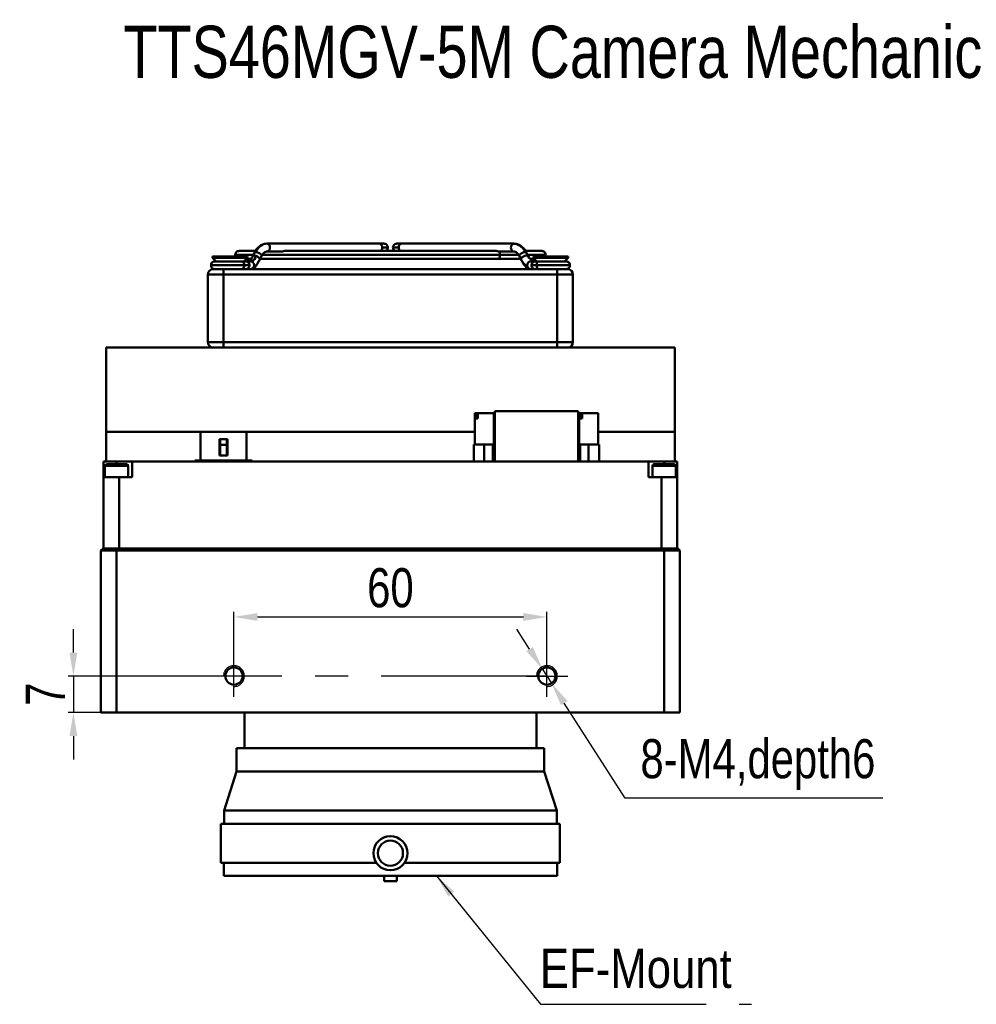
# Model space of a CAD drawing. Header units: millimetres. Extents: x 0 to 9160, y 0 to 1919.
# Tile 4 of 6: x 8563 to 8746, y 1730 to 1919. Entities that reach past the tile are written whole.
import ezdxf

# ---------------------------------------------------------------- set-up
doc = ezdxf.new("R2010")
doc.units = ezdxf.units.MM
doc.linetypes.add('CENTER', pattern=[50.8, 31.75, -6.35, 6.35, -6.35])
doc.linetypes.add('CENTER2', pattern=[28.575, 19.05, -3.175, 3.175, -3.175])
for name, color, linetype, lineweight in [('粗实线', 7, 'Continuous', 50), ('细实线', 3, 'Continuous', 25), ('细点画线', 1, 'CENTER2', 25)]:
    doc.layers.add(name, color=color, linetype=linetype, lineweight=lineweight)
doc.styles.add('iTek', font='txt', dxfattribs={"width": 0.8, "height": 7.5})
doc.dimstyles.new('iTek', dxfattribs={"dimscale": 0, "dimtxt": 5, "dimasz": 4.5, "dimexe": 1, "dimexo": 0, "dimgap": 1.5, "dimtad": 1, "dimtoh": 1, "dimdsep": 46, "dimtxsty": 'iTek', "dimcen": 4, "dimclrd": 256, "dimclre": 256, "dimclrt": 256, "dimazin": 2, "dimtfac": 1, "dimtmove": 0, "dimatfit": 3, "dimfxl": 1, "dimlwd": -1, "dimlwe": -1, "dimarcsym": 0})

# ---------------------------------------------------------------- blocks, each defined once
blk = doc.blocks.new('*D101')
at = {"layer": 'Defpoints', "color": 0, "linetype": 'CENTER'}
for p in [(8664.08, 1804.7), (8604.08, 1793.37), (8664.08, 1793.37)]:
    blk.add_point(p, dxfattribs=at)
at = {"layer": '细实线'}
for p, q in [((8604.08, 1793.37), (8604.08, 1805.7)), ((8608.58, 1804.7), (8659.58, 1804.7)), ((8664.08, 1793.37), (8664.08, 1805.7))]:
    blk.add_line(p, q, dxfattribs=at)
at = {"layer": '细实线', "linetype": 'CENTER'}
for points in [[(8608.58, 1805.45), (8608.58, 1803.95), (8604.08, 1804.7)], [(8659.58, 1805.45), (8659.58, 1803.95), (8664.08, 1804.7)]]:
    blk.add_solid(points, dxfattribs=at)
at = {"layer": '细实线', "linetype": 'CENTER', "insert": (8634.08, 1810.25), "char_height": 7.5, "attachment_point": 5, "style": 'iTek'}
blk.add_mtext('60', dxfattribs=at)
blk = doc.blocks.new('*D99')
at = {"layer": 'Defpoints', "color": 0, "linetype": 'CENTER'}
for p in [(8604.08, 1793.37), (8573.3, 1786.37), (8578.58, 1786.37)]:
    blk.add_point(p, dxfattribs=at)
at = {"layer": '细实线'}
for p, q in [((8573.3, 1797.87), (8573.3, 1802.37)), ((8604.08, 1793.37), (8572.3, 1793.37)), ((8573.3, 1793.37), (8573.3, 1786.37)), ((8578.58, 1786.37), (8572.3, 1786.37)), ((8573.3, 1781.87), (8573.3, 1777.37))]:
    blk.add_line(p, q, dxfattribs=at)
at = {"layer": '细实线', "linetype": 'CENTER'}
for points in [[(8572.55, 1797.87), (8574.05, 1797.87), (8573.3, 1793.37)], [(8572.55, 1781.87), (8574.05, 1781.87), (8573.3, 1786.37)]]:
    blk.add_solid(points, dxfattribs=at)
at = {"layer": '细实线', "linetype": 'CENTER', "insert": (8567.92, 1789.87), "char_height": 7.5, "attachment_point": 5, "rotation": 90, "style": 'iTek'}
blk.add_mtext('7', dxfattribs=at)
blk = doc.blocks.new('*D100')
at = {"layer": 'Defpoints', "color": 0, "linetype": 'CENTER'}
for p in [(8663.19, 1794.76), (8664.97, 1791.98)]:
    blk.add_point(p, dxfattribs=at)
at = {"layer": '细实线'}
for p, q in [((8660.76, 1798.54), (8658.33, 1802.33)), ((8663.19, 1794.76), (8664.97, 1791.98)), ((8679.09, 1769.98), (8667.4, 1788.19)), ((8728.49, 1769.98), (8679.09, 1769.98))]:
    blk.add_line(p, q, dxfattribs=at)
at = {"layer": '细实线', "linetype": 'CENTER'}
for points in [[(8661.39, 1798.95), (8660.13, 1798.14), (8663.19, 1794.76)], [(8668.03, 1788.6), (8666.77, 1787.79), (8664.97, 1791.98)]]:
    blk.add_solid(points, dxfattribs=at)
at = {"layer": '细实线', "linetype": 'CENTER', "insert": (8704.54, 1776.4), "char_height": 7.5, "attachment_point": 5, "style": 'iTek'}
blk.add_mtext('8-M4,depth6', dxfattribs=at)

msp = doc.modelspace()

# ---------------------------------------------------------------- linework, layer by layer
at = {"layer": '粗实线'}
for p, q in [((8610.442, 1876.267), (8610.441, 1876.267)), ((8631.958, 1876.267), (8610.442, 1876.267)), ((8657.717, 1876.267), (8636.201, 1876.267)), ((8657.717, 1876.267), (8657.619, 1876.254)), ((8658.028, 1876.241), (8657.619, 1876.254)), ((8657.717, 1876.267), (8658.029, 1876.241)), ((8608.164, 1874.867), (8605.079, 1874.867)), ((8608.024, 1874.556), (8607.696, 1873.884)), ((8610.442, 1874.767), (8613.309, 1874.767)), ((8654.319, 1874.867), (8613.835, 1874.867)), ((8633.587, 1875.517), (8632.488, 1875.517)), ((8635.67, 1875.517), (8634.572, 1875.517)), ((8654.85, 1874.767), (8657.717, 1874.767)), ((8657.614, 1874.782), (8657.717, 1874.767)), ((8660.463, 1873.884), (8660.134, 1874.556)), ((8599.979, 1873.767), (8599.979, 1873.567)), ((8599.979, 1873.767), (8601.188, 1873.767)), ((8599.979, 1873.567), (8600.679, 1872.867)), ((8599.979, 1873.567), (8601.188, 1873.567)), ((8605.545, 1872.867), (8600.423, 1872.867)), ((8601.188, 1873.767), (8606.679, 1873.767)), ((8601.188, 1873.567), (8606.679, 1873.567)), ((8604.329, 1874.117), (8607.81, 1874.117)), ((8605.979, 1872.867), (8606.679, 1873.567)), ((8607.213, 1872.867), (8606.32, 1872.867)), ((8606.479, 1873.367), (8607.313, 1873.367)), ((8606.679, 1873.567), (8606.679, 1873.767)), ((8607.213, 1872.867), (8607.45, 1872.826)), ((8609.043, 1873.224), (8609.372, 1873.896)), ((8609.112, 1873.367), (8654.584, 1873.367)), ((8609.487, 1874.117), (8655.116, 1874.117)), ((8654.584, 1873.367), (8659.046, 1873.367)), ((8655.116, 1874.117), (8658.672, 1874.117)), ((8658.787, 1873.896), (8659.116, 1873.224)), ((8658.79, 1873.89), (8658.787, 1873.896)), ((8659.046, 1873.367), (8659.116, 1873.224)), ((8659.116, 1873.224), (8659.128, 1873.205)), ((8659.129, 1873.203), (8659.116, 1873.224)), ((8660.349, 1874.117), (8663.829, 1874.117)), ((8660.463, 1873.884), (8660.451, 1873.904)), ((8660.471, 1873.865), (8660.463, 1873.884)), ((8660.679, 1873.548), (8660.475, 1873.842)), ((8660.782, 1873.447), (8660.679, 1873.548)), ((8660.845, 1873.367), (8661.679, 1873.367)), ((8661.839, 1872.867), (8661.011, 1872.867)), ((8661.479, 1873.767), (8661.479, 1873.567)), ((8661.479, 1873.767), (8662.688, 1873.767)), ((8661.479, 1873.567), (8662.179, 1872.867)), ((8661.479, 1873.567), (8662.688, 1873.567)), ((8667.736, 1872.867), (8662.617, 1872.867)), ((8662.688, 1873.767), (8668.179, 1873.767)), ((8662.688, 1873.567), (8668.179, 1873.567)), ((8667.479, 1872.867), (8668.179, 1873.567)), ((8668.179, 1873.567), (8668.179, 1873.767)), ((8606.074, 1872.117), (8599.673, 1872.117)), ((8600.079, 1871.367), (8602.079, 1871.367)), ((8602.079, 1870.367), (8602.079, 1871.367)), ((8602.079, 1871.367), (8666.079, 1871.367)), ((8660.933, 1871.367), (8660.979, 1871.368)), ((8668.486, 1872.117), (8662.085, 1872.117)), ((8666.079, 1870.367), (8666.079, 1871.367)), ((8666.079, 1871.367), (8668.079, 1871.367)), ((8599.079, 1857.367), (8599.079, 1870.367)), ((8602.079, 1870.367), (8599.079, 1870.367)), ((8602.079, 1870.367), (8602.079, 1857.367)), ((8666.079, 1870.367), (8602.079, 1870.367)), ((8666.079, 1857.367), (8666.079, 1870.367)), ((8669.079, 1870.367), (8666.079, 1870.367)), ((8669.079, 1870.367), (8669.079, 1857.367)), ((8599.079, 1857.367), (8602.079, 1857.367)), ((8602.079, 1857.367), (8666.079, 1857.367)), ((8602.079, 1857.367), (8602.079, 1856.367)), ((8666.079, 1857.367), (8666.079, 1856.367)), ((8666.079, 1857.367), (8669.079, 1857.367)), ((8579.579, 1856.367), (8688.579, 1856.367)), ((8579.579, 1856.367), (8579.579, 1840.167)), ((8688.579, 1856.367), (8688.579, 1840.167)), ((8654.079, 1844.167), (8654.079, 1834.467)), ((8654.079, 1844.167), (8670.079, 1844.167)), ((8670.079, 1844.167), (8670.079, 1834.467)), ((8650.279, 1843.767), (8650.279, 1837.767)), ((8650.279, 1843.767), (8650.391, 1843.767)), ((8650.391, 1842.767), (8650.391, 1843.767)), ((8650.829, 1843.767), (8650.391, 1843.767)), ((8650.829, 1842.767), (8650.391, 1842.767)), ((8650.829, 1843.767), (8650.829, 1842.767)), ((8650.829, 1843.767), (8653.879, 1843.767)), ((8653.879, 1837.767), (8653.879, 1843.767)), ((8670.279, 1843.767), (8670.279, 1837.767)), ((8670.279, 1843.767), (8670.391, 1843.767)), ((8670.391, 1842.767), (8670.391, 1843.767)), ((8670.829, 1843.767), (8670.391, 1843.767)), ((8670.829, 1842.767), (8670.391, 1842.767)), ((8670.829, 1843.767), (8670.829, 1842.767)), ((8670.829, 1843.767), (8673.879, 1843.767)), ((8673.879, 1837.767), (8673.879, 1843.767)), ((8579.579, 1840.167), (8579.579, 1834.467)), ((8597.654, 1840.167), (8579.579, 1840.167)), ((8597.654, 1840.167), (8597.654, 1834.667)), ((8606.504, 1840.167), (8597.654, 1840.167)), ((8601.329, 1838.767), (8602.829, 1838.767)), ((8601.329, 1835.667), (8601.329, 1838.767)), ((8601.429, 1837.669), (8601.429, 1838.767)), ((8602.729, 1838.767), (8602.729, 1837.669)), ((8602.829, 1838.767), (8602.829, 1835.667)), ((8606.504, 1834.667), (8606.504, 1840.167)), ((8650.279, 1840.167), (8606.504, 1840.167)), ((8654.079, 1840.167), (8653.879, 1840.167)), ((8670.279, 1840.167), (8670.079, 1840.167)), ((8688.579, 1840.167), (8673.879, 1840.167)), ((8688.579, 1834.467), (8688.579, 1840.167)), ((8601.429, 1835.667), (8601.429, 1837.669)), ((8602.729, 1837.669), (8602.729, 1835.667)), ((8650.079, 1837.767), (8650.079, 1834.467)), ((8650.079, 1837.767), (8652.079, 1837.767)), ((8652.079, 1837.767), (8652.079, 1834.467)), ((8652.079, 1837.767), (8653.729, 1837.767)), ((8653.729, 1837.767), (8653.879, 1837.767)), ((8653.729, 1834.467), (8653.729, 1837.767)), ((8670.279, 1837.767), (8670.429, 1837.767)), ((8670.429, 1837.767), (8672.079, 1837.767)), ((8670.429, 1837.767), (8670.429, 1834.467)), ((8672.079, 1837.767), (8672.079, 1834.467)), ((8672.079, 1837.767), (8674.079, 1837.767)), ((8674.079, 1834.467), (8674.079, 1837.767)), ((8596.579, 1834.667), (8596.579, 1834.467)), ((8596.579, 1834.667), (8607.579, 1834.667)), ((8602.829, 1835.667), (8601.329, 1835.667)), ((8607.579, 1834.467), (8607.579, 1834.667)), ((8579.079, 1831.467), (8579.079, 1834.467)), ((8581.579, 1834.467), (8579.079, 1834.467)), ((8579.329, 1833.655), (8579.329, 1831.467)), ((8583.829, 1833.655), (8579.329, 1833.655)), ((8579.642, 1833.967), (8583.432, 1833.967)), ((8581.579, 1834.467), (8584.579, 1834.467)), ((8581.579, 1833.967), (8581.579, 1834.467)), ((8583.432, 1833.967), (8583.517, 1833.967)), ((8583.829, 1831.467), (8583.829, 1833.655)), ((8584.579, 1831.467), (8584.579, 1834.467)), ((8683.579, 1834.467), (8584.579, 1834.467)), ((8683.579, 1831.467), (8683.579, 1834.467)), ((8683.579, 1834.467), (8686.579, 1834.467)), ((8684.329, 1833.655), (8684.329, 1831.467)), ((8688.829, 1833.655), (8684.329, 1833.655)), ((8684.642, 1833.967), (8688.432, 1833.967)), ((8689.079, 1834.467), (8686.579, 1834.467)), ((8686.579, 1834.467), (8686.579, 1833.967)), ((8688.432, 1833.967), (8688.517, 1833.967)), ((8688.829, 1831.467), (8688.829, 1833.655)), ((8689.079, 1831.467), (8689.079, 1834.467)), ((8579.079, 1817.817), (8579.079, 1831.467)), ((8579.079, 1831.467), (8582.079, 1831.467)), ((8582.079, 1831.467), (8582.079, 1817.817)), ((8582.079, 1831.467), (8584.579, 1831.467)), ((8683.579, 1831.467), (8686.079, 1831.467)), ((8686.079, 1817.817), (8686.079, 1831.467)), ((8686.079, 1831.467), (8689.079, 1831.467)), ((8689.079, 1831.467), (8689.079, 1817.817)), ((8578.579, 1817.417), (8578.979, 1817.817)), ((8578.979, 1817.817), (8581.579, 1817.817)), ((8581.579, 1817.417), (8581.579, 1817.817)), ((8581.579, 1817.817), (8686.579, 1817.817)), ((8686.579, 1817.417), (8686.579, 1817.817)), ((8686.579, 1817.817), (8689.179, 1817.817)), ((8689.579, 1817.417), (8689.179, 1817.817)), ((8578.579, 1786.367), (8578.579, 1817.417)), ((8581.579, 1817.417), (8578.579, 1817.417)), ((8581.579, 1817.417), (8581.579, 1786.367)), ((8686.579, 1817.417), (8581.579, 1817.417)), ((8686.579, 1786.367), (8686.579, 1817.417)), ((8689.579, 1817.417), (8686.579, 1817.417)), ((8689.579, 1817.417), (8689.579, 1786.367)), ((8581.579, 1786.367), (8578.579, 1786.367)), ((8581.579, 1786.367), (8686.579, 1786.367)), ((8606.079, 1786.367), (8606.079, 1779.567)), ((8662.079, 1779.567), (8662.079, 1786.367)), ((8689.579, 1786.367), (8686.579, 1786.367)), ((8604.579, 1779.567), (8604.579, 1775.067)), ((8604.579, 1779.567), (8663.579, 1779.567)), ((8663.579, 1775.067), (8663.579, 1779.567)), ((8604.579, 1775.067), (8602.179, 1767.567)), ((8604.579, 1775.067), (8663.579, 1775.067)), ((8665.979, 1767.567), (8663.579, 1775.067)), ((8602.179, 1767.567), (8602.179, 1765.067)), ((8602.179, 1767.567), (8665.979, 1767.567)), ((8665.979, 1765.067), (8665.979, 1767.567)), ((8601.579, 1765.067), (8601.579, 1757.567)), ((8601.579, 1765.067), (8666.579, 1765.067)), ((8666.579, 1757.567), (8666.579, 1765.067)), ((8601.579, 1757.567), (8631.377, 1757.567)), ((8602.129, 1757.567), (8602.129, 1755.067)), ((8636.781, 1757.567), (8666.579, 1757.567)), ((8666.029, 1755.067), (8666.029, 1757.567)), ((8602.129, 1755.067), (8666.029, 1755.067)), ((8632.866, 1755.067), (8632.866, 1754.067)), ((8635.292, 1754.067), (8632.866, 1754.067)), ((8635.292, 1754.067), (8635.292, 1755.067))]:
    msp.add_line(p, q, dxfattribs=at)
at = {"layer": '粗实线', "flags": 128}
for points in [[(8610.442, 1876.267), (8610.123, 1876.24), (8610.069, 1876.23)], [(8610.442, 1874.767), (8610.645, 1874.824), (8610.817, 1874.987), (8610.932, 1875.23), (8610.972, 1875.517), (8610.932, 1875.804), (8610.817, 1876.048), (8610.645, 1876.21), (8610.442, 1876.267)], [(8657.619, 1876.254), (8657.514, 1876.21), (8657.342, 1876.048), (8657.227, 1875.804), (8657.187, 1875.517), (8657.227, 1875.23), (8657.342, 1874.987), (8657.514, 1874.824), (8657.614, 1874.782)], [(8657.97, 1876.25), (8658.036, 1876.24), (8658.09, 1876.23)], [(8608.024, 1874.556), (8608.092, 1874.62), (8608.262, 1874.653)], [(8608.262, 1874.653), (8608.498, 1874.62), (8608.765, 1874.528), (8609.021, 1874.389), (8609.228, 1874.226), (8609.355, 1874.062), (8609.381, 1873.924), (8609.372, 1873.896)], [(8658.787, 1873.896), (8658.778, 1873.924), (8658.804, 1874.062), (8658.931, 1874.226), (8659.138, 1874.389), (8659.394, 1874.528), (8659.661, 1874.62), (8659.897, 1874.653)], [(8659.897, 1874.653), (8660.067, 1874.62), (8660.134, 1874.556)], [(8608.317, 1873.904), (8608.059, 1873.971), (8607.848, 1873.975), (8607.717, 1873.915), (8607.698, 1873.889)], [(8609.043, 1873.225), (8609.054, 1873.309), (8608.982, 1873.461), (8608.816, 1873.628), (8608.583, 1873.783), (8608.317, 1873.904)], [(8608.651, 1872.611), (8608.803, 1872.814), (8609.03, 1873.205)], [(8660.451, 1873.904), (8660.331, 1873.971), (8660.128, 1873.975), (8659.874, 1873.915), (8659.606, 1873.8), (8659.367, 1873.647), (8659.192, 1873.481), (8659.108, 1873.325), (8659.116, 1873.224)]]:
    msp.add_lwpolyline(points, dxfattribs=at)
at = {"layer": '粗实线'}
for centre, radius in [((8604.079, 1793.367), 1.65), ((8664.079, 1793.367), 1.65), ((8634.079, 1759.418), 3.275), ((8634.079, 1759.418), 2.409)]:
    msp.add_circle(centre, radius, dxfattribs=at)
for centre, radius, start, end in [((8610.805, 1873.564), 2.766, 105.43847, 156.8106), ((8631.825, 1875.611), 0.67, 351.95049, 78.5785), ((8636.333, 1875.611), 0.67, 101.42198, 188.04969), ((8657.354, 1873.564), 2.766, 23.18964, 74.56188), ((8631.66, 1875.477), 0.83, 312.72051, 2.80446), ((8636.499, 1875.477), 0.83, 177.19553, 227.27908), ((8606.315, 1872.137), 0.73, 358.42278, 89.61159), ((8605.959, 1874.81), 1.978, 280.97476, 313.19886), ((8607.191, 1872.12), 0.753, 271.70315, 69.83175), ((8606.551, 1874.437), 1.844, 299.15447, 343.19867), ((8661.951, 1874.589), 3.144, 206.12895, 238.68806), ((8661.024, 1872.13), 0.738, 91.01075, 180.97533), ((8662.137, 1874.729), 1.877, 206.08307, 223.67865), ((8661.852, 1872.13), 0.738, 91.40625, 180.97103), ((8600.079, 1870.367), 1, 90, 180), ((8606.307, 1872.105), 0.738, 271.40586, 0.97098), ((8661.024, 1872.105), 0.738, 179.02438, 268.98954), ((8661.847, 1872.101), 0.733, 178.69421, 269.33943), ((8668.079, 1870.367), 1, 0, 90), ((8600.079, 1857.367), 1, 180, 270), ((8668.079, 1857.367), 1, 270, 0), ((8579.642, 1833.655), 0.313, 90, 180), ((8583.517, 1833.655), 0.313, 0, 90), ((8684.642, 1833.655), 0.313, 90, 180), ((8688.517, 1833.655), 0.312, 0, 90)]:
    msp.add_arc(centre, radius, start, end, dxfattribs=at)
for points, knots in [([(8610.131, 1876.241), (8609.889, 1876.183), (8609.419, 1876.07), (8608.644, 1875.547), (8608.264, 1874.939), (8608.025, 1874.556)], [0, 0, 0, 0, 0.28251048, 0.54811111, 1, 1, 1, 1]), ([(8632.837, 1876.267), (8632.824, 1876.267), (8632.8, 1876.267), (8632.609, 1876.267), (8632.333, 1876.267), (8632.081, 1876.267), (8631.958, 1876.267)], [0, 0, 0, 0, 0.2627184, 0.51997719, 0.76696797, 1, 1, 1, 1]), ([(8633.587, 1875.517), (8633.576, 1875.613), (8633.56, 1875.76), (8633.465, 1875.936), (8633.367, 1876.056), (8633.246, 1876.151), (8633.073, 1876.243), (8632.929, 1876.258), (8632.837, 1876.267)], [0, 0, 0, 0, 0.2433528, 0.3733864, 0.5054054, 0.636635, 0.764395, 1, 1, 1, 1]), ([(8635.322, 1876.267), (8635.229, 1876.258), (8635.086, 1876.243), (8634.913, 1876.151), (8634.792, 1876.056), (8634.694, 1875.936), (8634.598, 1875.76), (8634.582, 1875.613), (8634.572, 1875.517)], [0, 0, 0, 0, 0.2356051, 0.3633645, 0.4945947, 0.6266138, 0.7566471, 1, 1, 1, 1]), ([(8636.201, 1876.267), (8636.078, 1876.267), (8635.825, 1876.267), (8635.55, 1876.267), (8635.358, 1876.267), (8635.334, 1876.267), (8635.322, 1876.267)], [0, 0, 0, 0, 0.233032, 0.4800228, 0.7372813, 1, 1, 1, 1]), ([(8660.134, 1874.556), (8659.895, 1874.939), (8659.515, 1875.547), (8658.74, 1876.07), (8658.27, 1876.183), (8658.028, 1876.241)], [0, 0, 0, 0, 0.4518897, 0.7174899, 1, 1, 1, 1]), ([(8605.079, 1874.867), (8604.98, 1874.856), (8604.771, 1874.831), (8604.507, 1874.635), (8604.338, 1874.353), (8604.335, 1874.143), (8604.333, 1874.042)], [0, 0, 0, 0, 0.2387687, 0.5000001, 0.76123, 1, 1, 1, 1]), ([(8608.785, 1875.576), (8608.634, 1875.435), (8608.417, 1875.232), (8608.259, 1874.952), (8608.212, 1874.867)], [0, 0, 0, 0, 0.6971053, 1, 1, 1, 1]), ([(8609.371, 1873.895), (8609.513, 1874.124), (8609.74, 1874.49), (8610.167, 1874.751), (8610.413, 1874.77), (8610.54, 1874.78)], [0, 0, 0, 0, 0.4439347, 0.7124728, 1, 1, 1, 1]), ([(8613.883, 1874.862), (8613.867, 1874.864), (8613.826, 1874.871), (8613.73, 1874.858), (8613.613, 1874.828), (8613.492, 1874.795), (8613.387, 1874.771), (8613.333, 1874.769), (8613.309, 1874.767)], [0, 0, 0, 0, 0.1262477, 0.310876, 0.4969183, 0.6791319, 0.8583618, 1, 1, 1, 1]), ([(8633.205, 1874.867), (8633.217, 1874.873), (8633.276, 1874.902), (8633.366, 1874.98), (8633.465, 1875.098), (8633.56, 1875.275), (8633.576, 1875.422), (8633.587, 1875.517)], [0, 0, 0, 0, 0.05311214, 0.24829506, 0.44465224, 0.6380563, 1, 1, 1, 1]), ([(8634.572, 1875.517), (8634.582, 1875.422), (8634.598, 1875.275), (8634.694, 1875.098), (8634.793, 1874.98), (8634.882, 1874.902), (8634.941, 1874.873), (8634.954, 1874.867)], [0, 0, 0, 0, 0.3619439, 0.5553476, 0.7517049, 0.9468889, 1, 1, 1, 1]), ([(8654.85, 1874.767), (8654.818, 1874.769), (8654.755, 1874.773), (8654.638, 1874.802), (8654.519, 1874.836), (8654.405, 1874.863), (8654.345, 1874.866), (8654.315, 1874.867)], [0, 0, 0, 0, 0.2025505, 0.4051957, 0.6053044, 0.8042828, 1, 1, 1, 1]), ([(8654.85, 1874.767), (8654.895, 1874.722), (8654.995, 1874.622), (8655.096, 1874.389), (8655.109, 1874.206), (8655.116, 1874.117)], [0, 0, 0, 0, 0.2989376, 0.6615882, 1, 1, 1, 1]), ([(8657.619, 1874.78), (8657.746, 1874.77), (8657.992, 1874.751), (8658.419, 1874.49), (8658.646, 1874.124), (8658.788, 1873.895)], [0, 0, 0, 0, 0.2875263, 0.5560651, 1, 1, 1, 1]), ([(8663.826, 1874.042), (8663.824, 1874.143), (8663.821, 1874.353), (8663.65, 1874.636), (8663.393, 1874.831), (8662.27, 1874.962), (8663.355, 1874.827), (8662.595, 1874.878), (8662.183, 1874.864), (8661.411, 1874.868), (8660.645, 1874.867), (8660.095, 1874.867), (8659.914, 1874.867)], [0, 0, 0, 0, 0.0199118, 0.0416966, 0.0634814, 0.0833933, 0.250244, 0.4170947, 0.5839455, 0.7507962, 0.9176469, 1, 1, 1, 1]), ([(8600.423, 1872.867), (8600.323, 1872.856), (8600.114, 1872.831), (8599.85, 1872.635), (8599.682, 1872.353), (8599.678, 1872.143), (8599.676, 1872.042)], [0, 0, 0, 0, 0.2387717, 0.50000258, 0.76123048, 1, 1, 1, 1]), ([(8604.333, 1874.192), (8604.33, 1874.09), (8604.325, 1873.935), (8604.408, 1873.809), (8604.436, 1873.767)], [0, 0, 0, 0, 0.6662799, 1, 1, 1, 1]), ([(8605.538, 1872.866), (8605.54, 1872.866), (8605.61, 1872.887), (8605.763, 1872.816), (8605.941, 1872.647), (8606.054, 1872.389), (8606.068, 1872.206), (8606.074, 1872.117)], [0, 0, 0, 0, 0.0077198, 0.2595345, 0.5350359, 0.7755557, 1, 1, 1, 1]), ([(8606.32, 1872.867), (8606.235, 1872.867), (8606.065, 1872.867), (8605.718, 1872.867), (8605.544, 1872.867)], [0, 0, 0, 0, 0.5000006, 1, 1, 1, 1]), ([(8607.223, 1873.299), (8607.21, 1873.286), (8607.098, 1873.174), (8606.823, 1873.034), (8606.418, 1872.892), (8606.125, 1872.876), (8605.98, 1872.867)], [0, 0, 0, 0, 0.0430673, 0.3659847, 0.6869861, 1, 1, 1, 1]), ([(8607.695, 1873.883), (8607.587, 1873.675), (8607.382, 1873.28), (8607.15, 1872.956), (8607.127, 1872.901), (8607.116, 1872.876)], [0, 0, 0, 0, 0.3783821, 0.718064, 1, 1, 1, 1]), ([(8607.225, 1871.367), (8607.36, 1871.388), (8607.665, 1871.433), (8608.092, 1871.762), (8608.571, 1872.335), (8608.881, 1872.919), (8609.043, 1873.225)], [0, 0, 0, 0, 0.1843299, 0.418101, 0.695045, 1, 1, 1, 1]), ([(8655.116, 1874.117), (8655.109, 1874.029), (8655.096, 1873.845), (8654.982, 1873.588), (8654.805, 1873.417), (8654.641, 1873.348), (8654.56, 1873.374), (8654.547, 1873.378)], [0, 0, 0, 0, 0.2159709, 0.4474134, 0.7125118, 0.9548185, 1, 1, 1, 1]), ([(8659.116, 1873.225), (8659.26, 1872.95), (8659.544, 1872.41), (8660.002, 1871.828), (8660.456, 1871.447), (8660.781, 1871.393), (8660.933, 1871.367)], [0, 0, 0, 0, 0.27339255, 0.53773611, 0.7823962, 1, 1, 1, 1]), ([(8662.179, 1872.867), (8662.034, 1872.876), (8661.741, 1872.893), (8661.333, 1873.032), (8661.003, 1873.216), (8660.844, 1873.382), (8660.782, 1873.447)], [0, 0, 0, 0, 0.2688653, 0.544593, 0.8219657, 1, 1, 1, 1]), ([(8662.615, 1872.867), (8662.441, 1872.867), (8662.094, 1872.867), (8661.924, 1872.867), (8661.839, 1872.867)], [0, 0, 0, 0, 0.50000023, 1, 1, 1, 1]), ([(8662.632, 1872.862), (8662.627, 1872.864), (8662.552, 1872.887), (8662.396, 1872.817), (8662.218, 1872.647), (8662.105, 1872.389), (8662.091, 1872.206), (8662.085, 1872.117)], [0, 0, 0, 0, 0.0208726, 0.2693497, 0.5411987, 0.7785305, 1, 1, 1, 1]), ([(8663.723, 1873.767), (8663.75, 1873.809), (8663.834, 1873.935), (8663.829, 1874.09), (8663.826, 1874.192)], [0, 0, 0, 0, 0.3337216, 1, 1, 1, 1]), ([(8668.483, 1872.042), (8668.481, 1872.143), (8668.477, 1872.353), (8668.309, 1872.635), (8668.045, 1872.831), (8667.836, 1872.856), (8667.736, 1872.867)], [0, 0, 0, 0, 0.2387696, 0.4999985, 0.7612296, 1, 1, 1, 1]), ([(8599.676, 1872.192), (8599.678, 1872.092), (8599.682, 1871.882), (8599.85, 1871.599), (8600.114, 1871.404), (8600.323, 1871.379), (8600.423, 1871.367)], [0, 0, 0, 0, 0.23876931, 0.49999959, 0.76122851, 1, 1, 1, 1]), ([(8606.074, 1872.117), (8606.068, 1872.029), (8606.054, 1871.845), (8605.941, 1871.588), (8605.763, 1871.418), (8605.607, 1871.348), (8605.532, 1871.371), (8605.527, 1871.372)], [0, 0, 0, 0, 0.2214704, 0.4588059, 0.7306552, 0.9791333, 1, 1, 1, 1]), ([(8607.045, 1872.117), (8606.923, 1872.117), (8606.704, 1872.117), (8606.267, 1872.117), (8606.074, 1872.117)], [0, 0, 0, 0, 0.5600002, 1, 1, 1, 1]), ([(8662.085, 1872.117), (8661.844, 1872.117), (8661.413, 1872.117), (8661.205, 1872.117), (8661.114, 1872.117)], [0, 0, 0, 0, 0.5600009, 1, 1, 1, 1]), ([(8662.085, 1872.117), (8662.091, 1872.029), (8662.105, 1871.845), (8662.218, 1871.588), (8662.396, 1871.419), (8662.549, 1871.348), (8662.619, 1871.369), (8662.621, 1871.369)], [0, 0, 0, 0, 0.2244454, 0.4649691, 0.7404692, 0.9922852, 1, 1, 1, 1]), ([(8667.736, 1871.367), (8667.836, 1871.379), (8668.045, 1871.404), (8668.309, 1871.599), (8668.477, 1871.882), (8668.481, 1872.092), (8668.483, 1872.192)], [0, 0, 0, 0, 0.2387702, 0.4999994, 0.7612306, 1, 1, 1, 1])]:
    msp.add_open_spline(points, degree=3, knots=knots, dxfattribs=at)
msp.add_open_spline([(8602.729, 1837.669), (8602.513, 1837.672), (8602.079, 1837.679), (8601.646, 1837.672), (8601.429, 1837.669)], degree=3, dxfattribs=at)
at = {"layer": '细实线', "linetype": 'CENTER'}
for centre in [(8604.079, 1793.367), (8664.079, 1793.367)]:
    msp.add_arc(centre, 2, 270, 180, dxfattribs=at)
at = {"layer": '细点画线', "linetype": 'CENTER'}
for p, q in [((8604.079, 1789.367), (8604.079, 1797.367)), ((8664.079, 1789.367), (8664.079, 1797.367)), ((8664.079, 1793.367), (8604.079, 1793.367)), ((8660.079, 1793.367), (8668.079, 1793.367))]:
    msp.add_line(p, q, dxfattribs=at)

# ---------------------------------------------------------------- texts
at = {"layer": '细实线', "color": 1, "linetype": 'CENTER', "attachment_point": 1, "style": 'iTek'}
for s, insert, char_height, width in [('{\\C0;TTS46MGV-5M Camera Mechanical Dimensions(in mm)}', (8582.881, 1918.03), 10, 482.25058), ('{\\fArial|b0|i0|c134|p34;\\C256; \\fArial|b0|i0|c0|p34;EF-Mount}', (8660.405, 1741.083), 7.5, 49.62247)]:
    msp.add_mtext(s, dxfattribs=dict(at, insert=insert, char_height=char_height, width=width))

# ---------------------------------------------------------------- dimensions: what is measured, and where the dimension line sits
at = {"layer": '细实线', "linetype": 'CENTER'}
dim = msp.add_linear_dim(base=(8664.079, 1804.702), p1=(8604.079, 1793.367), p2=(8664.079, 1793.367), dimstyle='iTek', override={"dimscale": 1, "dimtxsty": 'iTek'}, dxfattribs=at)
dim.commit()
dim.dimension.update_dxf_attribs({"geometry": '*D101', "text_midpoint": (8634.079, 1810.247)})
dim = msp.add_linear_dim(base=(8573.296, 1786.367), p1=(8604.079, 1793.367), p2=(8578.579, 1786.367), angle=90, dimstyle='iTek', override={"dimscale": 1, "dimtxsty": 'iTek'}, dxfattribs=at)
dim.commit()
dim.dimension.update_dxf_attribs({"geometry": '*D99', "text_midpoint": (8567.921, 1789.867)})
at = {"layer": '细实线', "color": 1, "linetype": 'CENTER'}
dim = msp.add_diameter_dim_2p(p1=(8663.188, 1794.756), p2=(8664.97, 1791.979), text='8-M4,depth6', dimstyle='iTek', override={"dimscale": 1, "dimtxt": 5, "dimtxsty": 'iTek'}, dxfattribs=at)
dim.commit()
dim.dimension.update_dxf_attribs({"geometry": '*D100', "text_midpoint": (8704.536, 1769.98), "dimtype": 163})

# ---------------------------------------------------------------- leaders
msp.add_leader([(8642.912, 1755.067), (8662.85, 1730.446), (8703.277, 1730.446)], dimstyle='iTek', override={"dimscale": 1, "dimtad": 0, "dimtxsty": 'iTek'}, dxfattribs=at)

doc.saveas('drawing.dxf')
